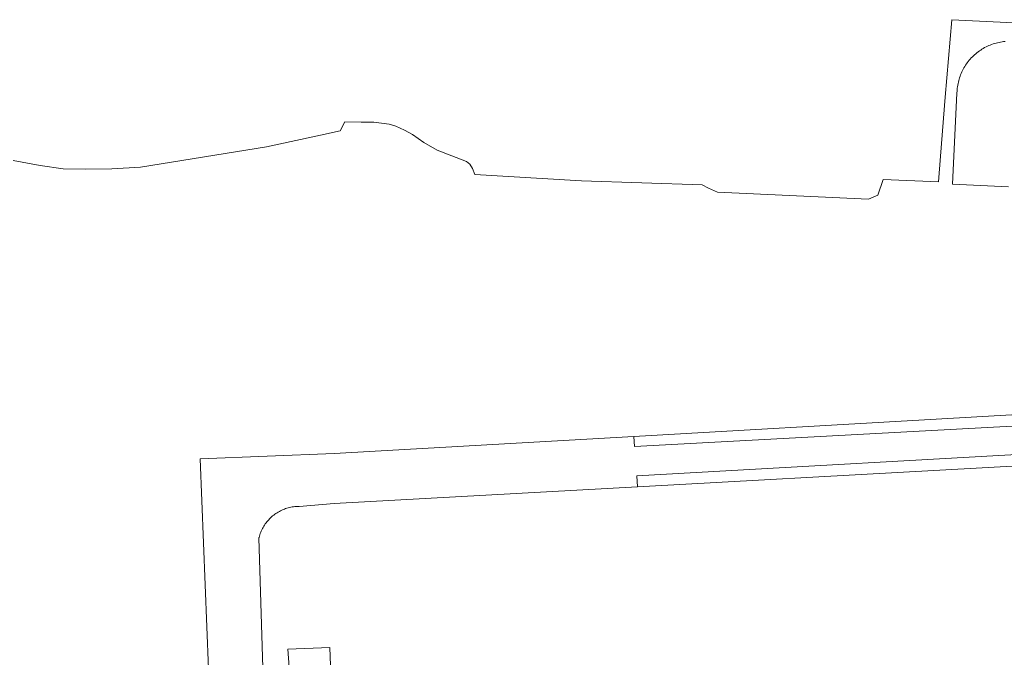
# Model space of a CAD drawing. Extents: x 154222 to 160093, y 456746 to 462495.
# Tile 119 of 256: x 157444 to 157619, y 461161 to 461274. Entities that reach past the tile are written whole.
import ezdxf

# ---------------------------------------------------------------- set-up
doc = ezdxf.new("R2010")
doc.units = 0
doc.header["$LTSCALE"] = 0.75
doc.layers.add('B-XX-OG-TERREIN_ERF-GV', color=252, linetype='CONTINUOUS', lineweight=18)
doc.layers.add('B-XX-VH-VERHARDING_TEGEL-GV', color=252, linetype='CONTINUOUS', lineweight=18)

msp = doc.modelspace()

# ---------------------------------------------------------------- linework, layer by layer
at = {"layer": 'B-XX-OG-TERREIN_ERF-GV'}
for points in [[(157620.664, 461273.651), (157609.652, 461274.212), (157608.493, 461260.469), (157607.67, 461250), (157607.296, 461245.448), (157597.473, 461245.84), (157596.514, 461243.077), (157594.863, 461242.351), (157568.079, 461243.587), (157566.476, 461244.317), (157565.306, 461244.887), (157543.897, 461245.588), (157524.949, 461246.748), (157524.567, 461247.771), (157524.079, 461248.578), (157523.501, 461249.061), (157518.281, 461251.052), (157515.885, 461252.389), (157513.902, 461253.801), (157512.497, 461254.586), (157510.948, 461255.28), (157509.742, 461255.688), (157507.045, 461256.001), (157504.763, 461256.045), (157501.887, 461256.069), (157501.068, 461254.508), (157500.25, 461254.309), (157498.401, 461253.873), (157487.995, 461251.628), (157465.611, 461248.058), (157460.508, 461247.705), (157455.91, 461247.666), (157451.877, 461247.747), (157447.783, 461248.314), (157443.006, 461249.229)], [(157619.729, 461244.523), (157609.752, 461245.031), (157610.005, 461249.999), (157610.575, 461261.18), (157610.576, 461261.228), (157610.586, 461261.501), (157610.604, 461261.774), (157610.631, 461262.047), (157610.665, 461262.319), (157610.707, 461262.589), (157610.757, 461262.858), (157610.815, 461263.126), (157610.88, 461263.391), (157610.954, 461263.655), (157611.035, 461263.917), (157611.123, 461264.176), (157611.22, 461264.432), (157611.323, 461264.685), (157611.434, 461264.935), (157611.552, 461265.182), (157611.678, 461265.426), (157611.81, 461265.665), (157611.95, 461265.901), (157612.096, 461266.132), (157612.249, 461266.359), (157612.408, 461266.582), (157612.574, 461266.799), (157612.747, 461267.012), (157612.925, 461267.22), (157613.109, 461267.422), (157613.299, 461267.619), (157613.495, 461267.81), (157613.697, 461267.996), (157613.903, 461268.175), (157614.115, 461268.349), (157614.332, 461268.516), (157614.554, 461268.677), (157614.78, 461268.831), (157615.01, 461268.978), (157615.245, 461269.119), (157615.484, 461269.253), (157615.727, 461269.379), (157615.973, 461269.499), (157616.223, 461269.611), (157616.475, 461269.716), (157616.731, 461269.814), (157616.99, 461269.904), (157617.251, 461269.986), (157617.514, 461270.061), (157617.78, 461270.128), (157618.047, 461270.187), (157618.316, 461270.238), (157618.586, 461270.282), (157618.857, 461270.318), (157619.13, 461270.345)], [(157477.951, 461151.494), (157476.208, 461196.271), (157500, 461197.169), (157553.191, 461200.215), (157660.554, 461206.362)], [(157661.199, 461197.162), (157553.867, 461191.268), (157500, 461188.309), (157493.756, 461187.796), (157493.514, 461187.792), (157493.272, 461187.78), (157493.03, 461187.76), (157492.79, 461187.733), (157492.55, 461187.697), (157492.312, 461187.653), (157492.075, 461187.602), (157491.84, 461187.543), (157491.607, 461187.476), (157491.377, 461187.401), (157491.149, 461187.319), (157490.924, 461187.229), (157490.702, 461187.132), (157490.483, 461187.028), (157490.268, 461186.916), (157490.057, 461186.798), (157489.85, 461186.672), (157489.646, 461186.54), (157489.448, 461186.401), (157489.254, 461186.256), (157489.065, 461186.104), (157488.881, 461185.946), (157488.703, 461185.783), (157488.53, 461185.613), (157488.362, 461185.438), (157488.201, 461185.257), (157488.045, 461185.071), (157487.896, 461184.881), (157487.754, 461184.685), (157487.617, 461184.484), (157487.488, 461184.28), (157487.365, 461184.071), (157487.249, 461183.858), (157487.141, 461183.642), (157487.039, 461183.422), (157486.945, 461183.198), (157486.858, 461182.972), (157486.779, 461182.743), (157486.707, 461182.512), (157486.643, 461182.278), (157486.629, 461182.221), (157487.305, 461159.135)], [(157491.977, 461159.272), (157491.741, 461162.477), (157499.244, 461162.744), (157499.33, 461159.54)]]:
    msp.add_lwpolyline(points, dxfattribs=at)
at = {"layer": 'B-XX-VH-VERHARDING_TEGEL-GV'}
for points in [[(157660.746, 461204.242), (157660.554, 461206.362), (157553.191, 461200.215), (157553.327, 461198.417), (157633.56, 461202.731), (157637.105, 461202.922), (157658.201, 461204.056)], [(157661.199, 461197.162), (157661.093, 461199.224), (157637.446, 461197.901), (157633.824, 461197.698), (157553.72, 461193.217), (157553.867, 461191.268)]]:
    msp.add_lwpolyline(points, close=True, dxfattribs=at)

doc.saveas('drawing.dxf')
